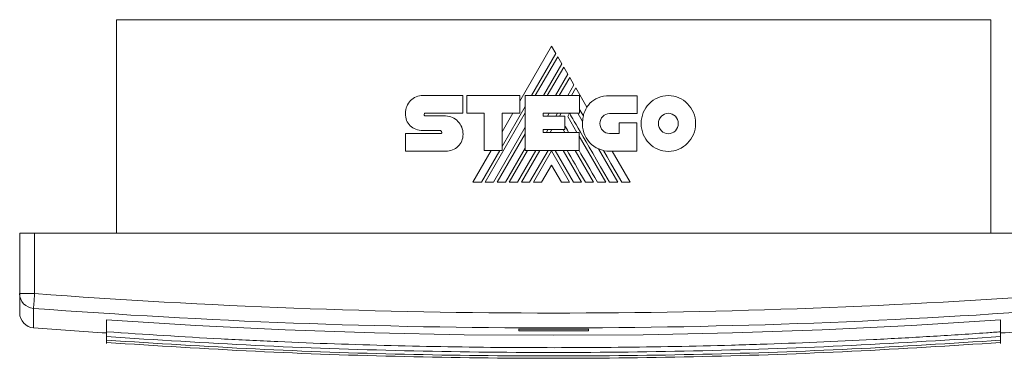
# Model space of a CAD drawing. Header units: millimetres. Extents: x 32 to 455, y -35 to 291.
# Tile 1 of 4: x 115 to 313, y -35 to 33. Entities that reach past the tile are written whole.
import ezdxf

# ---------------------------------------------------------------- set-up
doc = ezdxf.new("R2010")
doc.units = ezdxf.units.MM
doc.linetypes.add('PHANTOM', pattern=[12.7, 6.35, -1.27, 1.27, -1.27, 1.27, -1.27])
doc.layers.add('___VS___', color=7, linetype='Continuous', lineweight=15)

msp = doc.modelspace()

# ---------------------------------------------------------------- linework, layer by layer
at = {"color": 7, "linetype": 'Continuous', "lineweight": 15}
for p, q in [((134.39, 33.42), (134.39, -9.58)), ((134.39, 33.42), (310.39, 33.42)), ((310.39, 33.42), (310.39, -9.58)), ((221.98, 28.09), (215.59, 17.02)), ((222.84, 26.63), (221.98, 28.09)), ((217.93, 18.13), (222.84, 26.63)), ((223.21, 25.97), (218.69, 18.13)), ((224.05, 24.53), (223.21, 25.97)), ((220.35, 18.13), (224.05, 24.53)), ((224.42, 23.88), (221.11, 18.13)), ((225.26, 22.42), (224.42, 23.88)), ((222.78, 18.13), (225.26, 22.42)), ((225.64, 21.78), (223.53, 18.13)), ((225.23, 18.13), (226.49, 20.3)), ((226.49, 20.3), (225.64, 21.78)), ((196.08, 18.17), (204.12, 18.17)), ((204.12, 18.17), (204.12, 14.59)), ((204.91, 14.59), (204.91, 18.16)), ((204.91, 18.16), (215.59, 18.16)), ((215.59, 18.16), (215.59, 14.62)), ((216.67, 7.08), (216.67, 18.13)), ((216.67, 18.13), (227.57, 18.13)), ((226.85, 19.67), (225.96, 18.13)), ((229.09, 15.79), (226.85, 19.67)), ((227.57, 18.13), (227.57, 14.56)), ((233.65, 18.1), (239.24, 18.1)), ((239.24, 18.1), (239.24, 14.51)), ((212.03, 7.91), (216.67, 15.95)), ((196.55, 14.59), (204.12, 14.59)), ((196.56, 14.03), (200.64, 14.03)), ((208.38, 14.59), (204.91, 14.59)), ((208.38, 7.08), (208.38, 14.59)), ((208.62, 0.69), (216.67, 14.63)), ((215.59, 14.62), (212.03, 14.62)), ((212.03, 7.08), (212.03, 14.62)), ((214.2, 14.62), (212.03, 10.86)), ((220.29, 14.56), (227.57, 14.56)), ((220.29, 14.56), (220.29, 13.97)), ((220.29, 13.97), (224.62, 13.97)), ((221.13, 13.97), (221.47, 14.56)), ((222.82, 13.97), (223.16, 14.56)), ((223.56, 13.97), (223.9, 14.56)), ((224.62, 13.97), (224.62, 11.27)), ((225.23, 13.92), (225.59, 14.56)), ((225.23, 13.92), (227.07, 10.73)), ((227.27, 14.56), (228.22, 12.92)), ((239.24, 14.51), (233.65, 14.51)), ((235.58, 10.49), (235.58, 12.62)), ((235.58, 12.62), (239.12, 12.62)), ((239.12, 12.62), (239.12, 6.92)), ((192.56, 10.47), (199.62, 10.47)), ((199.62, 11.07), (196.09, 11.07)), ((210.29, 0.69), (216.67, 11.74)), ((211.05, 0.69), (216.67, 10.43)), ((220.29, 11.27), (224.62, 11.27)), ((220.29, 11.27), (220.29, 10.73)), ((220.29, 10.73), (227.51, 10.73)), ((220.94, 10.73), (221.25, 11.27)), ((221.69, 10.73), (222, 11.27)), ((224.32, 11.27), (224.64, 10.73)), ((227.51, 7.08), (227.51, 10.73)), ((227.51, 9.98), (232.88, 0.69)), ((233.65, 10.49), (235.58, 10.49)), ((200.64, 6.93), (192.56, 6.93)), ((209.84, 7.08), (206.15, 0.69)), ((207.86, 0.69), (211.55, 7.08)), ((208.38, 7.08), (212.03, 7.08)), ((212.7, 0.69), (216.67, 7.55)), ((213.46, 0.69), (217.15, 7.08)), ((215.13, 0.69), (218.83, 7.08)), ((215.89, 0.69), (219.58, 7.08)), ((216.67, 7.08), (227.51, 7.08)), ((217.56, 0.69), (221.26, 7.08)), ((218.31, 0.69), (221.97, 7.03)), ((225.62, 0.69), (221.97, 7.03)), ((226.38, 0.69), (222.67, 7.08)), ((224.33, 7.08), (228.03, 0.69)), ((226.75, 7.08), (230.44, 0.69)), ((231.41, 7.41), (235.29, 0.69)), ((239.12, 6.92), (233.69, 6.92)), ((237.81, 0.69), (234.21, 6.92)), ((221.97, 4.14), (219.96, 0.69)), ((221.97, 4.14), (223.96, 0.69)), ((114.89, -21.74), (114.89, -9.58)), ((114.89, -9.58), (117.89, -9.58)), ((326.89, -9.58), (117.89, -9.58)), ((117.89, -9.58), (117.89, -21.74)), ((114.89, -21.74), (117.89, -21.74)), ((114.89, -25.66), (114.89, -21.74)), ((132.39, -27.06), (132.39, -29.45)), ((312.39, -27.06), (312.39, -29.45)), ((132.39, -29.45), (132.39, -30.42)), ((134.84, -29.62), (135.34, -29.66)), ((215.39, -28.88), (215.39, -29.23)), ((229.39, -29.23), (229.39, -28.88)), ((312.39, -29.45), (312.39, -29.46)), ((312.39, -29.46), (312.39, -30.42)), ((132.39, -30.42), (132.39, -31.13)), ((132.39, -31.13), (132.39, -31.6)), ((132.39, -31.6), (132.39, -31.81)), ((312.39, -30.42), (312.39, -31.13)), ((312.39, -31.13), (312.39, -31.6)), ((312.39, -31.6), (312.39, -31.81))]:
    msp.add_line(p, q, dxfattribs=at)
at = {"color": 8, "linetype": 'Continuous', "lineweight": 15}
msp.add_line((117.66, -24.72), (117.66, -28.66), dxfattribs=at)
at = {"color": 7, "linetype": 'Continuous', "lineweight": 15, "flags": 128}
for points in [[(236.12, 0.69), (234.99, 2.64), (233.93, 4.46), (233.16, 5.8), (232.42, 7.06)], [(117.89, -21.74), (117.84, -22.3), (117.8, -22.83), (117.77, -23.33), (117.73, -23.77), (117.71, -24.15), (117.68, -24.43), (117.67, -24.63), (117.66, -24.72)], [(312.39, -27.06), (294.43, -28.17), (276.44, -29.04), (258.43, -29.66), (240.41, -30.03), (222.39, -30.15), (204.36, -30.03), (186.34, -29.66), (168.33, -29.04), (150.35, -28.17), (132.39, -27.06)]]:
    msp.add_lwpolyline(points, dxfattribs=at)
at = {"color": 7, "linetype": 'Continuous', "lineweight": 15}
for centre, radius, start, end in [((234.31, 12.65), 6.1, 149.0381, 166.8386), ((233.69, 12.4), 5.49, 174.6401, 270), ((117.88, -21.74), 3, 180.0729, 265.7984), ((222.39, 1367.42), 1393.09, 265.69801, 274.30199), ((117.89, -25.66), 3, 180, 265.7101), ((222.39, 1367.42), 1396.08, 265.69801, 274.30199), ((222.39, 1367.42), 1400, 265.71009, 266.31416), ((222.39, 1367.42), 1396.32, 269.71276, 270.28724), ((222.39, 1367.42), 1396.67, 269.71284, 270.28716), ((222.39, 1367.42), 1400, 273.68584, 274.28991)]:
    msp.add_arc(centre, radius, start, end, dxfattribs=at)
for points in [[(193.59, 17.11), (194.23, 17.77), (195.11, 18.17), (196.08, 18.17)], [(229.71, 16.59), (230.62, 17.52), (231.94, 18.1), (233.65, 18.1)], [(241.61, 16.49), (242.6, 17.51), (243.97, 18.14), (245.48, 18.14)], [(245.48, 18.14), (246.99, 18.14), (248.37, 17.51), (249.36, 16.49)], [(192.56, 14.57), (192.56, 15.56), (192.96, 16.46), (193.59, 17.11)], [(229.09, 15.79), (229.27, 16.08), (229.48, 16.34), (229.71, 16.59)], [(240.01, 12.51), (240.01, 14.06), (240.62, 15.47), (241.61, 16.49)], [(249.36, 16.49), (250.35, 15.47), (250.97, 14.06), (250.97, 12.51)], [(193.49, 12.07), (192.9, 12.65), (192.55, 13.48), (192.56, 14.56)], [(196.41, 14.51), (196.36, 14.45), (196.33, 14.36), (196.33, 14.28)], [(196.33, 14.28), (196.33, 14.21), (196.36, 14.15), (196.4, 14.1)], [(196.4, 14.1), (196.44, 14.06), (196.5, 14.03), (196.56, 14.03)], [(196.55, 14.59), (196.49, 14.59), (196.45, 14.56), (196.41, 14.51)], [(200.64, 14.03), (201.61, 14.03), (202.49, 13.61), (203.13, 12.94)], [(233.64, 0.69), (228.52, 9.51), (225.85, 14.13), (225.62, 14.56)], [(228.38, 14.04), (228.06, 14.6), (227.79, 15.06), (227.57, 15.44)], [(228.22, 12.92), (228.24, 13.3), (228.3, 13.68), (228.38, 14.04)], [(232.28, 13.93), (231.93, 13.56), (231.71, 13.06), (231.71, 12.51)], [(233.65, 14.51), (233.12, 14.51), (232.63, 14.29), (232.28, 13.93)], [(244.08, 13.97), (243.72, 13.6), (243.49, 13.08), (243.49, 12.51)], [(245.48, 14.57), (244.93, 14.57), (244.44, 14.34), (244.08, 13.97)], [(246.9, 13.97), (246.53, 14.34), (246.03, 14.57), (245.48, 14.57)], [(247.49, 12.51), (247.49, 13.08), (247.26, 13.59), (246.9, 13.97)], [(196.09, 11.07), (195.07, 11.1), (194.14, 11.43), (193.49, 12.07)], [(203.13, 12.94), (203.77, 12.27), (204.16, 11.35), (204.16, 10.35)], [(225.41, 10.73), (225.07, 11.33), (224.81, 11.79), (224.62, 12.11)], [(231.71, 12.51), (231.71, 11.95), (231.93, 11.44), (232.28, 11.08)], [(241.61, 8.53), (240.62, 9.55), (240.01, 10.95), (240.01, 12.51)], [(243.49, 12.51), (243.49, 11.94), (243.72, 11.42), (244.08, 11.04)], [(246.9, 11.05), (247.26, 11.42), (247.49, 11.94), (247.49, 12.51)], [(250.97, 12.51), (250.97, 10.95), (250.35, 9.55), (249.36, 8.54)], [(199.78, 10.99), (199.74, 11.04), (199.68, 11.07), (199.62, 11.07)], [(199.62, 10.47), (199.69, 10.47), (199.75, 10.5), (199.79, 10.55)], [(199.87, 10.75), (199.87, 10.84), (199.84, 10.92), (199.78, 10.99)], [(199.79, 10.55), (199.84, 10.6), (199.87, 10.67), (199.87, 10.75)], [(204.16, 10.35), (204.16, 9.37), (203.78, 8.52), (203.15, 7.92)], [(232.28, 11.08), (232.63, 10.71), (233.12, 10.49), (233.65, 10.49)], [(244.08, 11.04), (244.44, 10.67), (244.93, 10.44), (245.48, 10.44)], [(245.48, 10.44), (246.03, 10.44), (246.53, 10.67), (246.9, 11.05)], [(245.48, 6.89), (243.97, 6.89), (242.6, 7.51), (241.61, 8.53)], [(249.36, 8.54), (248.37, 7.52), (247, 6.89), (245.48, 6.89)], [(203.15, 7.92), (202.51, 7.3), (201.62, 6.93), (200.64, 6.93)], [(228.79, 0.69), (227.24, 3.38), (226, 5.51), (225.09, 7.08)], [(231.21, 0.69), (229.74, 3.23), (228.51, 5.37), (227.51, 7.1)]]:
    msp.add_open_spline(points, degree=3, dxfattribs=at)
for points, knots in [([(312.39, -29.45), (311.44, -29.52), (306.7, -29.85), (298.16, -30.4), (286.77, -31.03), (275.36, -31.55), (265.85, -31.91), (256.33, -32.2), (246.81, -32.42), (235.38, -32.59), (223.95, -32.66), (212.52, -32.62), (201.1, -32.48), (189.67, -32.24), (178.25, -31.89), (166.84, -31.44), (151.54, -30.71), (140.07, -29.96), (132.39, -29.45)], [0, 0, 0, 0, 0.015848, 0.079243, 0.142637, 0.206031, 0.269425, 0.301122, 0.364516, 0.427911, 0.491305, 0.554699, 0.618094, 0.681488, 0.744882, 0.808276, 0.871671, 1, 1, 1, 1]), ([(312.39, -30.42), (302.41, -31.06), (282.46, -32.34), (252.44, -33.36), (222.39, -33.73), (192.34, -33.36), (162.31, -32.34), (142.36, -31.06), (132.39, -30.42)], [0, 0, 0, 0, 0.1667, 0.333305, 0.5, 0.666697, 0.833301, 1, 1, 1, 1]), ([(312.39, -31.13), (302.41, -31.77), (282.46, -33.05), (252.44, -34.08), (222.39, -34.44), (192.34, -34.08), (162.31, -33.05), (142.36, -31.77), (132.39, -31.13)], [0, 0, 0, 0, 0.1667, 0.333305, 0.5, 0.666697, 0.833301, 1, 1, 1, 1]), ([(312.39, -31.6), (302.41, -32.24), (282.46, -33.52), (252.44, -34.54), (222.39, -34.91), (192.34, -34.54), (162.31, -33.52), (142.36, -32.24), (132.39, -31.6)], [0, 0, 0, 0, 0.1667, 0.333305, 0.5, 0.666697, 0.833301, 1, 1, 1, 1])]:
    msp.add_open_spline(points, degree=3, knots=knots, dxfattribs=at)
at = {"layer": '___VS___', "linetype": 'PHANTOM'}
for p, q in [((192.56, 10.47), (192.56, 6.93)), ((206.15, 0.69), (207.86, 0.69)), ((208.62, 0.69), (210.29, 0.69)), ((211.05, 0.69), (212.7, 0.69)), ((213.46, 0.69), (215.13, 0.69)), ((215.89, 0.69), (217.56, 0.69)), ((218.31, 0.69), (219.96, 0.69)), ((223.96, 0.69), (225.62, 0.69)), ((226.38, 0.69), (228.03, 0.69)), ((228.79, 0.69), (230.44, 0.69)), ((231.21, 0.69), (232.88, 0.69)), ((233.64, 0.69), (235.29, 0.69)), ((236.12, 0.69), (237.81, 0.69))]:
    msp.add_line(p, q, dxfattribs=at)

doc.saveas('drawing.dxf')
